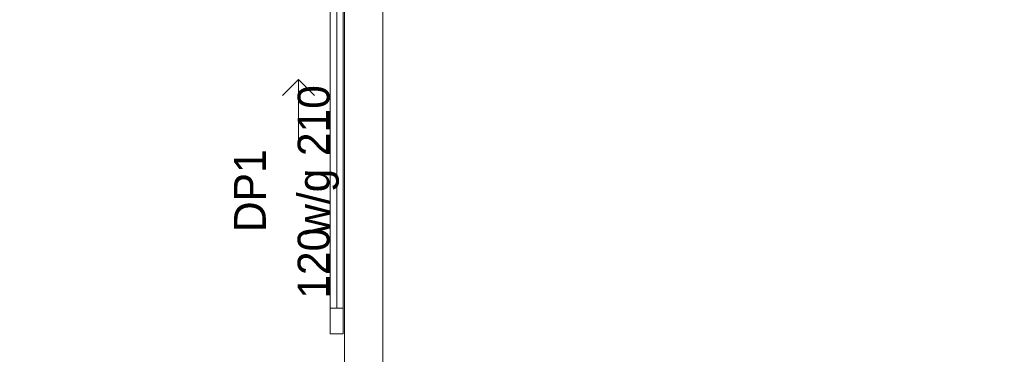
# Model space of a CAD drawing. Header units: millimetres. Extents: x -140780 to 266886, y -104422 to 233759.
# Tile 81 of 104: x 215190 to 218283, y 118057 to 119110. Entities that reach past the tile are written whole.
import ezdxf
from ezdxf.enums import TextEntityAlignment as Align

# ---------------------------------------------------------------- set-up
doc = ezdxf.new("R2010")
doc.units = ezdxf.units.MM
doc.header["$MEASUREMENT"] = 0
for name, color, linetype in [('Drzwi ArchiCAD', 7, 'Continuous'), ('ROZBUDOWA_NOWE_DZIAŁOWE', 7, 'Continuous'), ('Znaczniki drzwi ArchiCADa', 7, 'Continuous')]:
    doc.layers.add(name, color=color, linetype=linetype)
for name, color, linetype, lineweight, true_color in [('Drzwi ArchiCAD_Nr_pióra__24', 7, 'Continuous', 15, 0x029e21), ('Drzwi ArchiCAD_Nr_pióra__4', 7, 'Continuous', 13, 0x029e21), ('Znaczniki drzwi ArchiCADa_Nr_pióra__24', 7, 'Continuous', 15, 0x029e21)]:
    doc.layers.add(name, color=color, linetype=linetype, lineweight=lineweight, true_color=true_color)
doc.layers.add('STREFA_NOWE_POM_Nr_pióra__121', color=255, linetype='Continuous', lineweight=0)
doc.styles.add('GENERATED_STYLE_2', font='txt')

# ---------------------------------------------------------------- blocks, each defined once
blk = doc.blocks.new('Drzwi wejściowe_ przesuwne 19_2')
at = {"layer": 'Drzwi ArchiCAD_Nr_pióra__24', "linetype": 'Continuous'}
for p, q in [((-400, 70), (-320, 70)), ((-400, 30), (-400, 70)), ((-320, 50), (-320, 70)), ((-320, 70), (720, 70)), ((-320, 70), (-320, 30)), ((720, 70), (720, 50)), ((720, 30), (720, 70)), ((720, 70), (800, 70)), ((800, 70), (800, 30)), ((720, 50), (-320, 50)), ((-320, 30), (-320, 50)), ((-320, 50), (720, 50)), ((-320, 50), (720, 50)), ((720, 50), (720, 30)), ((-320, 30), (-400, 30)), ((720, 30), (-320, 30)), ((800, 30), (720, 30))]:
    blk.add_line(p, q, dxfattribs=at)
at = {"layer": 'Drzwi ArchiCAD_Nr_pióra__4', "linetype": 'Continuous'}
for p, q in [((400, 170), (350, 220)), ((200, 170), (400, 170)), ((400, 170), (350, 120))]:
    blk.add_line(p, q, dxfattribs=at)
blk = doc.blocks.new('Podstawowy znacznik okna-drzwi-świetlika')
at = {"layer": 'Znaczniki drzwi ArchiCADa_Nr_pióra__24', "style": 'GENERATED_STYLE_2'}
for tag, p in [('AC_WIDO_ID', (-112.5, 250)), ('AC_WIDO_A_SIZE', (-320.5, 48.3)), ('AC_WIDO_B_SIZE', (128.5, 48.3)), ('GS_Separator', (-128.5, 20.3))]:
    blk.add_attdef(tag, text='', height=100, dxfattribs=at).set_placement(p, align=Align.BOTTOM_LEFT)
blk = doc.blocks.new('Ściana_121', base_point=(216210.8, 115862.5))
at = {"layer": 'Drzwi ArchiCAD', "linetype": 'Continuous', "zscale": 1000, "rotation": 90}
blk.add_blockref('Drzwi wejściowe_ przesuwne 19_2', (216235.8, 118521.9), dxfattribs=at)
at = {"layer": 'Znaczniki drzwi ArchiCADa', "color": 104, "lineweight": 15, "true_color": 0x029e21}
ref = blk.add_blockref('Podstawowy znacznik okna-drzwi-świetlika', (216210.8, 118521.9), dxfattribs=dict(at, rotation=90))
ref.add_attrib('GS_Separator', ' w/g ', dxfattribs={"layer": 'Znaczniki drzwi ArchiCADa_Nr_pióra__24', "color": 104, "true_color": 0x029e21, "height": 100, "rotation": 90, "style": 'GENERATED_STYLE_2'}).set_placement((216193.2, 118396.1), align=Align.BOTTOM_LEFT)
ref.add_attrib('AC_WIDO_ID', 'DP1', dxfattribs={"layer": 'Znaczniki drzwi ArchiCADa_Nr_pióra__24', "color": 104, "true_color": 0x029e21, "height": 100, "rotation": 90, "style": 'GENERATED_STYLE_2'}).set_placement((215993.2, 118441.8), align=Align.BOTTOM_LEFT)
ref.add_attrib('AC_WIDO_A_SIZE', '120', dxfattribs={"layer": 'Znaczniki drzwi ArchiCADa_Nr_pióra__24', "color": 104, "true_color": 0x029e21, "height": 100, "rotation": 90, "style": 'GENERATED_STYLE_2'}).set_placement((216193.2, 118232.1), align=Align.BOTTOM_LEFT)
ref.add_attrib('AC_WIDO_B_SIZE', '210', dxfattribs={"layer": 'Znaczniki drzwi ArchiCADa_Nr_pióra__24', "color": 104, "true_color": 0x029e21, "height": 100, "rotation": 90, "style": 'GENERATED_STYLE_2'}).set_placement((216193.2, 118681), align=Align.BOTTOM_LEFT)

msp = doc.modelspace()

# ---------------------------------------------------------------- linework, layer by layer
at = {"layer": 'STREFA_NOWE_POM_Nr_pióra__121', "linetype": 'Continuous', "flags": 128}
for points in [[(216210.8, 119674.7), (216210.8, 121145.6), (212316.5, 121145.6), (212316.5, 117206.8), (216210.8, 117206.8)], [(216330.8, 115862.5), (216785.8, 115846.9), (216797.4, 115586.8), (220688.1, 115586.8), (220678.8, 116587.4), (221330.1, 116604.7), (221330.1, 121138), (216330.8, 121145.6)]]:
    msp.add_lwpolyline(points, close=True, dxfattribs=at)

# ---------------------------------------------------------------- block references
at = {"layer": 'ROZBUDOWA_NOWE_DZIAŁOWE'}
msp.add_blockref('Ściana_121', (216210.8, 115862.5), dxfattribs=at)

doc.saveas('drawing.dxf')
